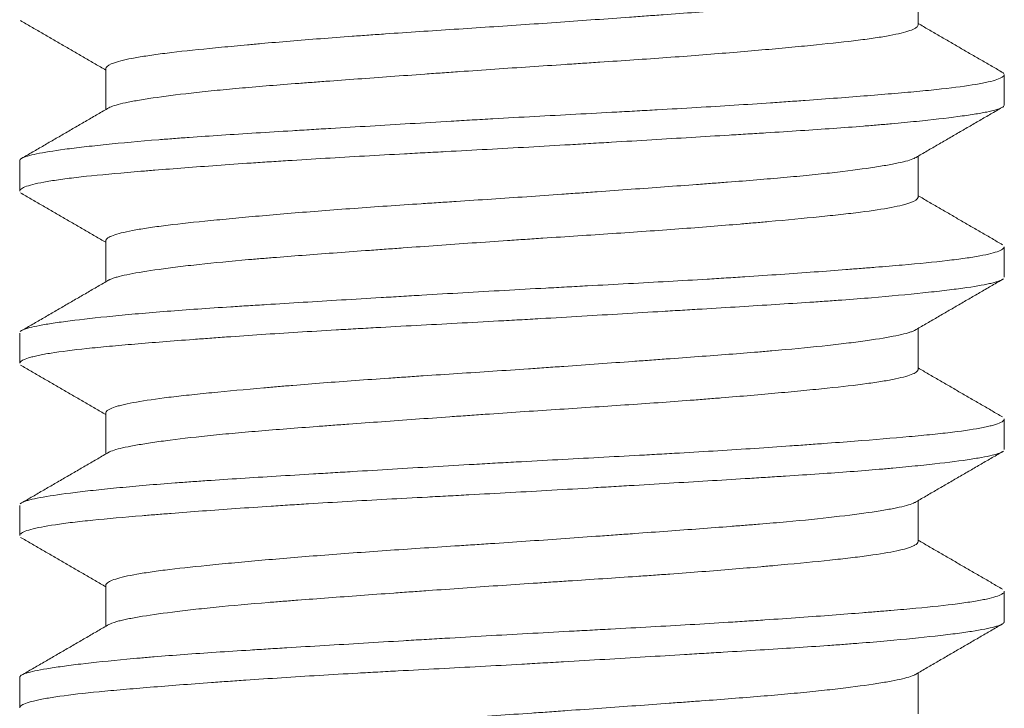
# Model space of a CAD drawing. Header units: millimetres. Extents: x 28 to 2257, y 19 to 785.
# Tile 41 of 55: x 1655.35 to 1659.35, y 364.02 to 366.82. Entities that reach past the tile are written whole.
import ezdxf

# ---------------------------------------------------------------- set-up
doc = ezdxf.new("R2010")
doc.units = ezdxf.units.MM
doc.layers.add('1', color=7, linetype='Continuous', true_color=0xffffff)

msp = doc.modelspace()

# ---------------------------------------------------------------- linework, layer by layer
at = {"layer": '1', "color": 155, "linetype": 'Continuous', "lineweight": 18}
for p, q in [((1659.0032, 366.7957), (1659.0032, 366.9626)), ((1655.7032, 366.6193), (1655.7032, 366.4523)), ((1659.3532, 366.4712), (1659.3532, 366.5939)), ((1655.3532, 366.2434), (1655.3532, 366.1211)), ((1659.0032, 366.0957), (1659.0032, 366.2626)), ((1655.7032, 365.9191), (1655.7032, 365.7523)), ((1659.3532, 365.7715), (1659.3532, 365.8935)), ((1659.0032, 365.396), (1659.0032, 365.5626)), ((1655.3532, 365.544), (1655.3532, 365.4214)), ((1655.7032, 365.2191), (1655.7032, 365.0523)), ((1659.3532, 365.0709), (1659.3532, 365.1936)), ((1655.3532, 364.8434), (1655.3532, 364.7214)), ((1659.0032, 364.6956), (1659.0032, 364.8626)), ((1655.7032, 364.5193), (1655.7032, 364.3523)), ((1659.3532, 364.3715), (1659.3532, 364.4938)), ((1659.0032, 363.996), (1659.0032, 364.1626)), ((1655.3532, 364.1437), (1655.3532, 364.0211))]:
    msp.add_line(p, q, dxfattribs=at)
for points, knots in [([(1658.9931, 366.9567), (1658.9911, 366.9555), (1658.9889, 366.9544), (1658.9795, 366.9502), (1658.9706, 366.947), (1658.9485, 366.9408), (1658.9355, 366.9376), (1658.8905, 366.9282), (1658.8529, 366.9218), (1658.7963, 366.9135), (1658.7845, 366.9119), (1658.76, 366.9085), (1658.7472, 366.9068), (1658.7075, 366.9018), (1658.6794, 366.8984), (1658.5906, 366.8884), (1658.5253, 366.8818), (1658.4359, 366.8739), (1658.4177, 366.8723), (1658.3803, 366.8691), (1658.3612, 366.8675), (1658.3033, 366.8628), (1658.2636, 366.8597), (1658.1417, 366.8503), (1658.0565, 366.844), (1657.945, 366.8359), (1657.9224, 366.8342), (1657.8768, 366.8309), (1657.8538, 366.8293), (1657.7846, 366.8243), (1657.7382, 366.8209), (1657.5979, 366.8108), (1657.503, 366.8041), (1657.3588, 366.7942), (1657.3102, 366.7909), (1657.2141, 366.7845), (1657.1664, 366.7814), (1657.0245, 366.7721), (1656.9314, 366.766), (1656.8169, 366.7581), (1656.7941, 366.7564), (1656.7488, 366.7532), (1656.7265, 366.7516), (1656.6602, 366.7468), (1656.6171, 366.7435), (1656.4908, 366.7337), (1656.4106, 366.727), (1656.3157, 366.7185), (1656.297, 366.7169), (1656.2604, 366.7135), (1656.2425, 366.7118), (1656.1899, 366.7069), (1656.1565, 366.7037), (1656.0609, 366.6942), (1656.0033, 366.6881), (1655.9395, 366.6802), (1655.9271, 366.6786), (1655.9035, 366.6754), (1655.8922, 366.6738), (1655.8597, 366.669), (1655.84, 366.6658), (1655.7866, 366.6561), (1655.7586, 366.6495), (1655.7187, 366.6359), (1655.7073, 366.6291), (1655.7035, 366.6213), (1655.7032, 366.6201), (1655.7032, 366.6188)], [0, 0, 0, 0, 0.010589, 0.010589, 0.039365, 0.039365, 0.06814, 0.06814, 0.125691, 0.125691, 0.140078, 0.140078, 0.154466, 0.154466, 0.183241, 0.183241, 0.240792, 0.240792, 0.25518, 0.25518, 0.269567, 0.269567, 0.298343, 0.298343, 0.355893, 0.355893, 0.370281, 0.370281, 0.384669, 0.384669, 0.413444, 0.413444, 0.470994, 0.470994, 0.49977, 0.49977, 0.528545, 0.528545, 0.586096, 0.586096, 0.600483, 0.600483, 0.614871, 0.614871, 0.643646, 0.643646, 0.701197, 0.701197, 0.715585, 0.715585, 0.729972, 0.729972, 0.758748, 0.758748, 0.816298, 0.816298, 0.830686, 0.830686, 0.845074, 0.845074, 0.873849, 0.873849, 0.9314, 0.9314, 0.98895, 0.98895, 1, 1, 1, 1]), ([(1655.712, 366.4574), (1655.714, 366.4587), (1655.7164, 366.46), (1655.7324, 366.4674), (1655.7537, 366.4736), (1655.7905, 366.4814), (1655.7984, 366.483), (1655.8152, 366.4862), (1655.8241, 366.4878), (1655.8521, 366.4927), (1655.8726, 366.4959), (1655.9393, 366.5057), (1655.9909, 366.5124), (1656.0643, 366.5207), (1656.0795, 366.5224), (1656.1106, 366.5258), (1656.1266, 366.5274), (1656.1754, 366.5324), (1656.2093, 366.5356), (1656.3149, 366.545), (1656.3907, 366.5512), (1656.4921, 366.559), (1656.5128, 366.5606), (1656.5546, 366.5637), (1656.5756, 366.5653), (1656.6394, 366.5701), (1656.6826, 366.5733), (1656.8146, 366.5829), (1656.9055, 366.5895), (1657.0228, 366.5979), (1657.0465, 366.5996), (1657.0938, 366.603), (1657.1175, 366.6047), (1657.1885, 366.6097), (1657.236, 366.613), (1657.3784, 366.6229), (1657.4736, 366.6291), (1657.593, 366.637), (1657.6168, 366.6385), (1657.664, 366.6416), (1657.6875, 366.6432), (1657.7574, 366.6478), (1657.8034, 366.6509), (1657.9394, 366.6603), (1658.0276, 366.6666), (1658.1987, 366.6799), (1658.2792, 366.6865), (1658.3925, 366.6965), (1658.4473, 366.7015), (1658.4993, 366.7064), (1658.5333, 366.7096), (1658.55, 366.7113), (1658.6316, 366.7193), (1658.6898, 366.7254), (1658.7669, 366.7347), (1658.8029, 366.7394), (1658.835, 366.7441), (1658.8555, 366.7473), (1658.8653, 366.749), (1658.9118, 366.7571), (1658.9409, 366.7637), (1658.9725, 366.7737), (1658.9854, 366.7787), (1658.9937, 366.7837), (1658.9982, 366.7871), (1658.9999, 366.7888), (1659.0025, 366.7924), (1659.0032, 366.7943), (1659.0032, 366.7962)], [0, 0, 0, 0, 0.011883, 0.011883, 0.069013, 0.069013, 0.083295, 0.083295, 0.097578, 0.097578, 0.126143, 0.126143, 0.183272, 0.183272, 0.197555, 0.197555, 0.211837, 0.211837, 0.240402, 0.240402, 0.297532, 0.297532, 0.311814, 0.311814, 0.326097, 0.326097, 0.354662, 0.354662, 0.411792, 0.411792, 0.426074, 0.426074, 0.440356, 0.440356, 0.468921, 0.468921, 0.526051, 0.526051, 0.540334, 0.540334, 0.554616, 0.554616, 0.583181, 0.583181, 0.640311, 0.640311, 0.697441, 0.697441, 0.726005, 0.740288, 0.740288, 0.75457, 0.75457, 0.8117, 0.8117, 0.840265, 0.854548, 0.854548, 0.86883, 0.86883, 0.92596, 0.92596, 0.954525, 0.968807, 0.968807, 0.98309, 0.98309, 1, 1, 1, 1]), ([(1659.3518, 366.5981), (1659.3518, 366.5982), (1659.3517, 366.5983), (1659.3505, 366.6), (1659.3477, 366.6024), (1659.3434, 366.6048), (1659.3416, 366.6057)], [0, 0, 0, 0, 0.043269, 0.043269, 0.644231, 1, 1, 1, 1]), ([(1655.3532, 366.2446), (1655.3535, 366.2479), (1655.3564, 366.2511), (1655.3646, 366.2558), (1655.3679, 366.2573), (1655.3756, 366.2603), (1655.3889, 366.2648), (1655.4075, 366.2693), (1655.4514, 366.2783), (1655.4896, 366.2843), (1655.5488, 366.2923), (1655.5613, 366.2939), (1655.5873, 366.2971), (1655.6278, 366.302), (1655.6726, 366.3068), (1655.768, 366.3166), (1655.8391, 366.3232), (1655.9376, 366.3311), (1655.9578, 366.3327), (1655.9992, 366.3359), (1656.0622, 366.3405), (1656.1282, 366.345), (1656.2643, 366.354), (1656.3603, 366.3599), (1656.487, 366.3677), (1656.5127, 366.3692), (1656.5647, 366.3724), (1656.6431, 366.3771), (1656.7229, 366.3819), (1656.8842, 366.3916), (1656.9941, 366.3982), (1657.1345, 366.4065), (1657.1628, 366.4081), (1657.2195, 366.4114), (1657.2478, 366.413), (1657.3325, 366.4179), (1657.3888, 366.421), (1657.5572, 366.4302), (1657.6686, 366.4361), (1657.8069, 366.4436), (1657.8345, 366.4451), (1657.8896, 366.4481), (1657.9713, 366.4527), (1658.0509, 366.4573), (1658.2071, 366.4666), (1658.3074, 366.4729), (1658.4278, 366.4811), (1658.4517, 366.4828), (1658.4988, 366.4861), (1658.5681, 366.491), (1658.6337, 366.4959), (1658.7601, 366.5056), (1658.8379, 366.5117), (1658.9268, 366.5193), (1658.9442, 366.5208), (1658.9781, 366.5239), (1659.0272, 366.5284), (1659.0714, 366.5329), (1659.1537, 366.542), (1659.2001, 366.5482), (1659.2475, 366.5562), (1659.2564, 366.5578), (1659.2731, 366.5611), (1659.2964, 366.566), (1659.3143, 366.5709), (1659.343, 366.5808), (1659.3529, 366.5874), (1659.3532, 366.594), (1659.3532, 366.5942), (1659.3532, 366.5945)], [0, 0, 0, 0, 0.028017, 0.028017, 0.041487, 0.041487, 0.054957, 0.081897, 0.081897, 0.135776, 0.135776, 0.149246, 0.149246, 0.162716, 0.189655, 0.189655, 0.243534, 0.243534, 0.257004, 0.257004, 0.270474, 0.297414, 0.297414, 0.351293, 0.351293, 0.364763, 0.364763, 0.378233, 0.405172, 0.405172, 0.459052, 0.459052, 0.472522, 0.472522, 0.485991, 0.485991, 0.512931, 0.512931, 0.56681, 0.56681, 0.58028, 0.58028, 0.59375, 0.62069, 0.62069, 0.674569, 0.674569, 0.688039, 0.688039, 0.701509, 0.728448, 0.728448, 0.782328, 0.782328, 0.795797, 0.795797, 0.809267, 0.836207, 0.836207, 0.890086, 0.890086, 0.903556, 0.903556, 0.917026, 0.943966, 0.943966, 0.997845, 0.997845, 1, 1, 1, 1]), ([(1659.3532, 366.4708), (1659.3532, 366.4703), (1659.3531, 366.4698), (1659.3526, 366.4678), (1659.3516, 366.4663), (1659.3484, 366.4632), (1659.3462, 366.4616), (1659.3323, 366.4541), (1659.3117, 366.4482), (1659.2671, 366.4392), (1659.25, 366.4362), (1659.2208, 366.4315), (1659.2104, 366.43), (1659.1886, 366.4268), (1659.1771, 366.4252), (1659.1171, 366.4173), (1659.061, 366.4108), (1658.9651, 366.401), (1658.9311, 366.3978), (1658.8772, 366.3929), (1658.8587, 366.3912), (1658.8207, 366.388), (1658.8012, 366.3864), (1658.702, 366.3784), (1658.6167, 366.3724), (1658.4802, 366.3635), (1658.4333, 366.3605), (1658.3607, 366.3559), (1658.3362, 366.3544), (1658.2863, 366.3513), (1658.261, 366.3498), (1658.1338, 366.342), (1658.0291, 366.3357), (1657.8676, 366.326), (1657.813, 366.3227), (1657.7301, 366.3178), (1657.7022, 366.3161), (1657.6461, 366.3128), (1657.6179, 366.3111), (1657.4773, 366.3029), (1657.3649, 366.2965), (1657.1967, 366.2873), (1657.1406, 366.2843), (1657.0567, 366.2798), (1657.0287, 366.2783), (1656.9727, 366.2753), (1656.9448, 366.2738), (1656.8065, 366.2663), (1656.6993, 366.2603), (1656.5434, 366.2509), (1656.4923, 366.2478), (1656.4168, 366.243), (1656.3919, 366.2414), (1656.3425, 366.2381), (1656.318, 366.2365), (1656.1978, 366.2283), (1656.1079, 366.2217), (1655.982, 366.2121), (1655.9416, 366.2089), (1655.8833, 366.2042), (1655.8642, 366.2027), (1655.8268, 366.1996), (1655.8086, 366.1981), (1655.7201, 366.1905), (1655.6577, 366.1846), (1655.5761, 366.1755), (1655.5509, 366.1724), (1655.5163, 366.1677), (1655.5053, 366.1661), (1655.4843, 366.1629), (1655.4743, 366.1613), (1655.4276, 366.1533), (1655.3997, 366.1467), (1655.3717, 366.1369), (1655.3647, 366.1336), (1655.3577, 366.1287), (1655.3559, 366.127), (1655.3539, 366.1241), (1655.3534, 366.1228), (1655.3532, 366.1215)], [0, 0, 0, 0, 0.004102, 0.004102, 0.017595, 0.017595, 0.031088, 0.031088, 0.08506, 0.08506, 0.112047, 0.112047, 0.12554, 0.12554, 0.139033, 0.139033, 0.193005, 0.193005, 0.219991, 0.219991, 0.233484, 0.233484, 0.246978, 0.246978, 0.30095, 0.30095, 0.327936, 0.327936, 0.341429, 0.341429, 0.354922, 0.354922, 0.408895, 0.408895, 0.435881, 0.435881, 0.449374, 0.449374, 0.462867, 0.462867, 0.516839, 0.516839, 0.543826, 0.543826, 0.557319, 0.557319, 0.570812, 0.570812, 0.624784, 0.624784, 0.65177, 0.65177, 0.665263, 0.665263, 0.678756, 0.678756, 0.732729, 0.732729, 0.759715, 0.759715, 0.773208, 0.773208, 0.786701, 0.786701, 0.840674, 0.840674, 0.86766, 0.86766, 0.881153, 0.881153, 0.894646, 0.894646, 0.948618, 0.948618, 0.975604, 0.975604, 0.989098, 0.989098, 1, 1, 1, 1]), ([(1658.9937, 366.2571), (1658.9918, 366.2559), (1658.9896, 366.2548), (1658.9739, 366.2474), (1658.9525, 366.2413), (1658.9155, 366.2334), (1658.9076, 366.2318), (1658.8907, 366.2286), (1658.8818, 366.227), (1658.8535, 366.2221), (1658.8329, 366.2189), (1658.7657, 366.209), (1658.7137, 366.2023), (1658.6398, 366.1939), (1658.6246, 366.1922), (1658.5932, 366.1889), (1658.5772, 366.1872), (1658.528, 366.1823), (1658.4938, 366.179), (1658.3874, 366.1695), (1658.3111, 366.1634), (1658.2091, 366.1555), (1658.1883, 366.1539), (1658.1462, 366.1508), (1658.125, 366.1492), (1658.0608, 366.1444), (1658.0172, 366.1412), (1657.8845, 366.1315), (1657.7931, 366.1248), (1657.6752, 366.1164), (1657.6514, 366.1147), (1657.6038, 366.1113), (1657.58, 366.1096), (1657.5085, 366.1045), (1657.4609, 366.1012), (1657.3177, 366.0913), (1657.2221, 366.0851), (1657.1025, 366.0772), (1657.0786, 366.0757), (1657.0311, 366.0725), (1657.0076, 366.071), (1656.9375, 366.0663), (1656.8914, 366.0632), (1656.7551, 366.0538), (1656.6668, 366.0474), (1656.5385, 366.0374), (1656.497, 366.0341), (1656.4165, 366.0274), (1656.3387, 366.0207), (1656.2476, 366.0124), (1656.1959, 366.0075), (1656.1621, 366.0042), (1656.1455, 366.0026), (1656.0644, 365.9946), (1656.0067, 365.9884), (1655.9305, 365.9791), (1655.895, 365.9744), (1655.8635, 365.9696), (1655.8434, 365.9663), (1655.8338, 365.9647), (1655.7883, 365.9565), (1655.7602, 365.9499), (1655.7301, 365.9398), (1655.718, 365.9348), (1655.7106, 365.9297), (1655.7067, 365.9264), (1655.7052, 365.9247), (1655.7036, 365.9217), (1655.7033, 365.9205), (1655.7032, 365.9192)], [0, 0, 0, 0, 0.010589, 0.010589, 0.06814, 0.06814, 0.082528, 0.082528, 0.096915, 0.096915, 0.125691, 0.125691, 0.183241, 0.183241, 0.197629, 0.197629, 0.212017, 0.212017, 0.240792, 0.240792, 0.298343, 0.298343, 0.31273, 0.31273, 0.327118, 0.327118, 0.355893, 0.355893, 0.413444, 0.413444, 0.427831, 0.427831, 0.442219, 0.442219, 0.470994, 0.470994, 0.528545, 0.528545, 0.542933, 0.542933, 0.55732, 0.55732, 0.586096, 0.586096, 0.643646, 0.643646, 0.672422, 0.672422, 0.701197, 0.729972, 0.74436, 0.74436, 0.758748, 0.758748, 0.816298, 0.816298, 0.845074, 0.859461, 0.859461, 0.873849, 0.873849, 0.9314, 0.9314, 0.960175, 0.974563, 0.974563, 0.98895, 0.98895, 1, 1, 1, 1]), ([(1655.7125, 365.7577), (1655.7163, 365.76), (1655.7211, 365.7623), (1655.7311, 365.7661), (1655.7357, 365.7677), (1655.746, 365.7708), (1655.7516, 365.7724), (1655.7699, 365.7771), (1655.7841, 365.7802), (1655.8323, 365.7896), (1655.872, 365.7961), (1655.9313, 365.8044), (1655.9437, 365.806), (1655.9693, 365.8094), (1655.9825, 365.8111), (1656.0234, 365.8161), (1656.0522, 365.8194), (1656.1432, 365.8294), (1656.21, 365.8358), (1656.3013, 365.8437), (1656.32, 365.8453), (1656.358, 365.8484), (1656.3772, 365.85), (1656.4357, 365.8546), (1656.4756, 365.8577), (1656.5986, 365.8671), (1656.6845, 365.8734), (1656.797, 365.8816), (1656.8198, 365.8833), (1656.8655, 365.8866), (1656.8884, 365.8882), (1656.9575, 365.8932), (1657.0039, 365.8966), (1657.144, 365.9066), (1657.2388, 365.9133), (1657.3591, 365.9215), (1657.3833, 365.9231), (1657.4312, 365.9263), (1657.4551, 365.9279), (1657.5265, 365.9326), (1657.5738, 365.9357), (1657.7145, 365.9449), (1657.8069, 365.9511), (1657.9434, 365.9606), (1657.988, 365.9638), (1658.0749, 365.9703), (1658.1599, 365.9768), (1658.2611, 365.9851), (1658.3195, 365.9901), (1658.3579, 365.9935), (1658.377, 365.9951), (1658.4703, 366.0035), (1658.5386, 366.01), (1658.6319, 366.0194), (1658.6763, 366.0241), (1658.7171, 366.0287), (1658.7436, 366.0319), (1658.7564, 366.0334), (1658.8182, 366.0413), (1658.8598, 366.0476), (1658.9108, 366.0573), (1658.9335, 366.0622), (1658.9519, 366.0673), (1658.9631, 366.0706), (1658.9682, 366.0723), (1658.9911, 366.0808), (1659.0011, 366.0875), (1659.0031, 366.0949), (1659.0032, 366.0957), (1659.0032, 366.0966)], [0, 0, 0, 0, 0.021024, 0.021024, 0.035306, 0.035306, 0.049589, 0.049589, 0.078154, 0.078154, 0.135283, 0.135283, 0.149566, 0.149566, 0.163848, 0.163848, 0.192413, 0.192413, 0.249543, 0.249543, 0.263825, 0.263825, 0.278108, 0.278108, 0.306673, 0.306673, 0.363803, 0.363803, 0.378085, 0.378085, 0.392367, 0.392367, 0.420932, 0.420932, 0.478062, 0.478062, 0.492345, 0.492345, 0.506627, 0.506627, 0.535192, 0.535192, 0.592322, 0.592322, 0.620887, 0.620887, 0.649452, 0.678016, 0.692299, 0.692299, 0.706581, 0.706581, 0.763711, 0.763711, 0.792276, 0.806559, 0.806559, 0.820841, 0.820841, 0.877971, 0.877971, 0.906536, 0.920818, 0.920818, 0.935101, 0.935101, 0.99223, 0.99223, 1, 1, 1, 1]), ([(1655.3614, 365.5539), (1655.3631, 365.5549), (1655.3649, 365.5559), (1655.3802, 365.5628), (1655.4027, 365.5687), (1655.4427, 365.5763), (1655.4513, 365.5778), (1655.4696, 365.5809), (1655.4794, 365.5824), (1655.5102, 365.5871), (1655.5329, 365.5902), (1655.6072, 365.5997), (1655.6649, 365.6062), (1655.7476, 365.6144), (1655.7646, 365.6161), (1655.7998, 365.6194), (1655.8179, 365.621), (1655.8733, 365.6259), (1655.9118, 365.6291), (1656.0321, 365.6385), (1656.1185, 365.6444), (1656.2346, 365.652), (1656.2582, 365.6535), (1656.3062, 365.6565), (1656.3306, 365.658), (1656.4042, 365.6626), (1656.4542, 365.6657), (1656.6068, 365.675), (1656.7122, 365.6813), (1656.8484, 365.6895), (1656.8759, 365.6911), (1656.9313, 365.6944), (1656.9591, 365.6961), (1657.0426, 365.7011), (1657.0984, 365.7044), (1657.2661, 365.7142), (1657.3784, 365.7205), (1657.5194, 365.7281), (1657.5477, 365.7296), (1657.6042, 365.7327), (1657.6324, 365.7342), (1657.7163, 365.7387), (1657.7716, 365.7417), (1657.9354, 365.7506), (1658.0419, 365.7567), (1658.1717, 365.7645), (1658.1975, 365.7661), (1658.2487, 365.7693), (1658.274, 365.7709), (1658.3489, 365.7758), (1658.3973, 365.779), (1658.5386, 365.7888), (1658.6272, 365.7953), (1658.7311, 365.8034), (1658.7515, 365.805), (1658.7916, 365.8081), (1658.8112, 365.8097), (1658.8684, 365.8143), (1658.9046, 365.8174), (1659.0073, 365.8264), (1659.0681, 365.8323), (1659.1342, 365.84), (1659.147, 365.8415), (1659.1714, 365.8447), (1659.1831, 365.8462), (1659.2163, 365.851), (1659.236, 365.8541), (1659.2886, 365.8638), (1659.3145, 365.8703), (1659.3354, 365.8786), (1659.339, 365.8803), (1659.345, 365.8836), (1659.3474, 365.8852), (1659.3522, 365.8896), (1659.3535, 365.8923), (1659.3531, 365.8949)], [0, 0, 0, 0, 0.00885, 0.00885, 0.064159, 0.064159, 0.077987, 0.077987, 0.091814, 0.091814, 0.119469, 0.119469, 0.174779, 0.174779, 0.188606, 0.188606, 0.202434, 0.202434, 0.230088, 0.230088, 0.285398, 0.285398, 0.299226, 0.299226, 0.313053, 0.313053, 0.340708, 0.340708, 0.396018, 0.396018, 0.409845, 0.409845, 0.423673, 0.423673, 0.451327, 0.451327, 0.506637, 0.506637, 0.520465, 0.520465, 0.534292, 0.534292, 0.561947, 0.561947, 0.617257, 0.617257, 0.631084, 0.631084, 0.644912, 0.644912, 0.672566, 0.672566, 0.727876, 0.727876, 0.741704, 0.741704, 0.755531, 0.755531, 0.783186, 0.783186, 0.838496, 0.838496, 0.852323, 0.852323, 0.86615, 0.86615, 0.893805, 0.893805, 0.949115, 0.949115, 0.962942, 0.962942, 0.97677, 0.97677, 1, 1, 1, 1]), ([(1659.3452, 365.7611), (1659.341, 365.7586), (1659.3353, 365.7562), (1659.3234, 365.7522), (1659.3183, 365.7507), (1659.3069, 365.7477), (1659.3006, 365.7462), (1659.2663, 365.7386), (1659.23, 365.7326), (1659.1623, 365.7232), (1659.1376, 365.72), (1659.0971, 365.7152), (1659.083, 365.7136), (1659.0538, 365.7103), (1659.0386, 365.7086), (1658.9608, 365.7004), (1658.8912, 365.6939), (1658.7761, 365.6843), (1658.736, 365.6812), (1658.6731, 365.6766), (1658.6517, 365.675), (1658.6079, 365.672), (1658.5856, 365.6704), (1658.4729, 365.6629), (1658.3779, 365.657), (1658.2285, 365.6478), (1658.1776, 365.6447), (1658.0993, 365.64), (1658.0729, 365.6384), (1658.0196, 365.6351), (1657.9927, 365.6335), (1657.858, 365.6254), (1657.7485, 365.6189), (1657.5818, 365.609), (1657.5257, 365.6057), (1657.4411, 365.6009), (1657.4127, 365.5992), (1657.3559, 365.596), (1657.3274, 365.5944), (1657.186, 365.5867), (1657.0743, 365.5808), (1656.909, 365.5718), (1656.8543, 365.5689), (1656.7727, 365.5643), (1656.7456, 365.5628), (1656.6917, 365.5597), (1656.6649, 365.5582), (1656.5328, 365.5504), (1656.4316, 365.5441), (1656.2866, 365.5344), (1656.2394, 365.5311), (1656.1703, 365.5262), (1656.1475, 365.5245), (1656.1026, 365.5212), (1656.0806, 365.5196), (1655.9727, 365.5114), (1655.8935, 365.5052), (1655.7852, 365.4961), (1655.7508, 365.4931), (1655.702, 365.4886), (1655.6861, 365.4871), (1655.6553, 365.484), (1655.6405, 365.4825), (1655.5691, 365.4749), (1655.5209, 365.4688), (1655.4616, 365.4593), (1655.4439, 365.4561), (1655.4209, 365.4511), (1655.4137, 365.4495), (1655.4006, 365.4462), (1655.3947, 365.4445), (1655.3679, 365.4363), (1655.3561, 365.4297), (1655.3534, 365.4227), (1655.3532, 365.422), (1655.3532, 365.4213)], [0, 0, 0, 0, 0.022869, 0.022869, 0.036745, 0.036745, 0.050622, 0.050622, 0.106128, 0.106128, 0.133881, 0.133881, 0.147758, 0.147758, 0.161634, 0.161634, 0.21714, 0.21714, 0.244893, 0.244893, 0.25877, 0.25877, 0.272647, 0.272647, 0.328153, 0.328153, 0.355906, 0.355906, 0.369782, 0.369782, 0.383659, 0.383659, 0.439165, 0.439165, 0.466918, 0.466918, 0.480795, 0.480795, 0.494671, 0.494671, 0.550178, 0.550178, 0.577931, 0.577931, 0.591807, 0.591807, 0.605684, 0.605684, 0.66119, 0.66119, 0.688943, 0.688943, 0.70282, 0.70282, 0.716696, 0.716696, 0.772202, 0.772202, 0.799956, 0.799956, 0.813832, 0.813832, 0.827709, 0.827709, 0.883215, 0.883215, 0.910968, 0.910968, 0.924845, 0.924845, 0.938721, 0.938721, 0.994227, 0.994227, 1, 1, 1, 1]), ([(1658.9936, 365.557), (1658.992, 365.5561), (1658.9902, 365.5551), (1658.985, 365.5526), (1658.9813, 365.551), (1658.9727, 365.5479), (1658.9679, 365.5463), (1658.952, 365.5416), (1658.9394, 365.5385), (1658.8957, 365.5291), (1658.8589, 365.5227), (1658.8028, 365.5144), (1658.7911, 365.5128), (1658.7668, 365.5094), (1658.7542, 365.5077), (1658.7153, 365.5027), (1658.6877, 365.4994), (1658.6001, 365.4894), (1658.5352, 365.4828), (1658.446, 365.4748), (1658.4277, 365.4732), (1658.3906, 365.47), (1658.3718, 365.4684), (1658.3145, 365.4637), (1658.2753, 365.4606), (1658.1542, 365.4513), (1658.0692, 365.445), (1657.9573, 365.4368), (1657.9347, 365.4351), (1657.8894, 365.4318), (1657.8666, 365.4302), (1657.798, 365.4252), (1657.7056, 365.4185), (1657.588, 365.4101), (1657.5164, 365.4051), (1657.4684, 365.4017), (1657.4443, 365.4001), (1657.3234, 365.3917), (1657.2277, 365.3854), (1657.0858, 365.3761), (1657.0152, 365.3715), (1656.9452, 365.3668), (1656.8986, 365.3637), (1656.8754, 365.3621), (1656.7603, 365.3542), (1656.672, 365.3478), (1656.5452, 365.3379), (1656.4831, 365.333), (1656.4232, 365.3279), (1656.3837, 365.3245), (1656.3642, 365.3228), (1656.2687, 365.3144), (1656.1985, 365.3078), (1656.1019, 365.2983), (1656.0559, 365.2936), (1656.0132, 365.2889), (1655.9856, 365.2857), (1655.9722, 365.2842), (1655.9077, 365.2763), (1655.8639, 365.27), (1655.8093, 365.2603), (1655.793, 365.257), (1655.7714, 365.2521), (1655.7647, 365.2504), (1655.7523, 365.247), (1655.7466, 365.2453), (1655.7209, 365.2369), (1655.7086, 365.2301), (1655.7037, 365.2221), (1655.7033, 365.2206), (1655.7032, 365.2191)], [0, 0, 0, 0, 0.008748, 0.008748, 0.023135, 0.023135, 0.037523, 0.037523, 0.066298, 0.066298, 0.123849, 0.123849, 0.138237, 0.138237, 0.152624, 0.152624, 0.1814, 0.1814, 0.23895, 0.23895, 0.253338, 0.253338, 0.267726, 0.267726, 0.296501, 0.296501, 0.354052, 0.354052, 0.368439, 0.368439, 0.382827, 0.382827, 0.411602, 0.440378, 0.454765, 0.454765, 0.469153, 0.469153, 0.526703, 0.526703, 0.555479, 0.569866, 0.569866, 0.584254, 0.584254, 0.641805, 0.641805, 0.67058, 0.684968, 0.684968, 0.699355, 0.699355, 0.756906, 0.756906, 0.785681, 0.800069, 0.800069, 0.814457, 0.814457, 0.872007, 0.872007, 0.900783, 0.900783, 0.91517, 0.91517, 0.929558, 0.929558, 0.987109, 0.987109, 1, 1, 1, 1]), ([(1655.7123, 365.0576), (1655.7129, 365.058), (1655.7135, 365.0583), (1655.7197, 365.0618), (1655.7273, 365.0649), (1655.756, 365.0742), (1655.783, 365.0803), (1655.827, 365.0883), (1655.8363, 365.09), (1655.8559, 365.0932), (1655.8662, 365.0948), (1655.8982, 365.0998), (1655.9214, 365.103), (1655.9959, 365.113), (1656.0524, 365.1197), (1656.1317, 365.128), (1656.1481, 365.1296), (1656.1815, 365.1329), (1656.1985, 365.1345), (1656.2504, 365.1393), (1656.2864, 365.1424), (1656.3978, 365.1518), (1656.4771, 365.1579), (1656.5825, 365.1658), (1656.6039, 365.1674), (1656.647, 365.1706), (1656.6688, 365.1722), (1656.7344, 365.177), (1656.7788, 365.1803), (1656.9139, 365.1901), (1657.0064, 365.1968), (1657.1252, 365.2052), (1657.1492, 365.2069), (1657.1968, 365.2103), (1657.2207, 365.212), (1657.2921, 365.2169), (1657.3397, 365.2202), (1657.4823, 365.2298), (1657.5771, 365.2359), (1657.719, 365.2453), (1657.7656, 365.2484), (1657.8573, 365.2546), (1657.9474, 365.2609), (1658.0565, 365.2689), (1658.1202, 365.2738), (1658.1623, 365.2771), (1658.1832, 365.2788), (1658.2864, 365.2871), (1658.3634, 365.2938), (1658.4711, 365.3037), (1658.5056, 365.307), (1658.5554, 365.3118), (1658.5717, 365.3134), (1658.6036, 365.3165), (1658.6192, 365.3181), (1658.695, 365.326), (1658.7483, 365.3321), (1658.8177, 365.3415), (1658.8498, 365.3463), (1658.8778, 365.3511), (1658.8955, 365.3544), (1658.9039, 365.356), (1658.9433, 365.3643), (1658.9666, 365.3709), (1658.9895, 365.381), (1658.9979, 365.386), (1659.0017, 365.391), (1659.003, 365.3939), (1659.0032, 365.3952), (1659.0032, 365.3964)], [0, 0, 0, 0, 0.003428, 0.003428, 0.031993, 0.031993, 0.089122, 0.089122, 0.103405, 0.103405, 0.117687, 0.117687, 0.146252, 0.146252, 0.203382, 0.203382, 0.217665, 0.217665, 0.231947, 0.231947, 0.260512, 0.260512, 0.317642, 0.317642, 0.331924, 0.331924, 0.346207, 0.346207, 0.374771, 0.374771, 0.431901, 0.431901, 0.446184, 0.446184, 0.460466, 0.460466, 0.489031, 0.489031, 0.546161, 0.546161, 0.574726, 0.574726, 0.603291, 0.631856, 0.646138, 0.646138, 0.66042, 0.66042, 0.71755, 0.71755, 0.746115, 0.746115, 0.760398, 0.760398, 0.77468, 0.77468, 0.83181, 0.83181, 0.860375, 0.874657, 0.874657, 0.88894, 0.88894, 0.946069, 0.946069, 0.974634, 0.988917, 0.988917, 1, 1, 1, 1]), ([(1655.3609, 364.8536), (1655.364, 364.8555), (1655.3681, 364.8574), (1655.377, 364.8608), (1655.3815, 364.8623), (1655.3919, 364.8653), (1655.3977, 364.8668), (1655.4167, 364.8713), (1655.4317, 364.8743), (1655.4833, 364.8834), (1655.5264, 364.8896), (1655.5915, 364.8976), (1655.6051, 364.8992), (1655.6334, 364.9025), (1655.6482, 364.9041), (1655.6936, 364.9091), (1655.7258, 364.9123), (1655.8277, 364.9221), (1655.9028, 364.9286), (1656.0058, 364.9363), (1656.0269, 364.9379), (1656.0699, 364.941), (1656.0919, 364.9425), (1656.1587, 364.947), (1656.2044, 364.95), (1656.3452, 364.959), (1656.4438, 364.9651), (1656.573, 364.9729), (1656.5991, 364.9745), (1656.6521, 364.9777), (1656.6788, 364.9793), (1656.7593, 364.9841), (1656.8133, 364.9874), (1656.9769, 364.9972), (1657.0877, 365.0038), (1657.2285, 365.0119), (1657.2568, 365.0136), (1657.3136, 365.0168), (1657.342, 365.0184), (1657.4271, 365.0231), (1657.4834, 365.0262), (1657.6513, 365.0352), (1657.7619, 365.0411), (1657.8983, 365.0486), (1657.9255, 365.0501), (1657.9797, 365.0532), (1658.0067, 365.0547), (1658.0866, 365.0594), (1658.1388, 365.0625), (1658.292, 365.0719), (1658.3897, 365.0784), (1658.5062, 365.0866), (1658.5292, 365.0882), (1658.5747, 365.0915), (1658.5971, 365.0932), (1658.6629, 365.0981), (1658.705, 365.1013), (1658.8261, 365.1108), (1658.8999, 365.1168), (1658.9833, 365.1243), (1658.9996, 365.1258), (1659.0312, 365.1289), (1659.0465, 365.1304), (1659.0907, 365.135), (1659.118, 365.138), (1659.1932, 365.1472), (1659.2347, 365.1535), (1659.2756, 365.1616), (1659.2833, 365.1633), (1659.2974, 365.1666), (1659.3039, 365.1682), (1659.3215, 365.1732), (1659.3308, 365.1765), (1659.3485, 365.1848), (1659.3536, 365.1898), (1659.3532, 365.1946)], [0, 0, 0, 0, 0.017257, 0.017257, 0.031084, 0.031084, 0.044912, 0.044912, 0.072566, 0.072566, 0.127876, 0.127876, 0.141704, 0.141704, 0.155531, 0.155531, 0.183186, 0.183186, 0.238496, 0.238496, 0.252323, 0.252323, 0.26615, 0.26615, 0.293805, 0.293805, 0.349115, 0.349115, 0.362942, 0.362942, 0.37677, 0.37677, 0.404425, 0.404425, 0.459735, 0.459735, 0.473562, 0.473562, 0.487389, 0.487389, 0.515044, 0.515044, 0.570354, 0.570354, 0.584181, 0.584181, 0.598009, 0.598009, 0.625664, 0.625664, 0.680973, 0.680973, 0.694801, 0.694801, 0.708628, 0.708628, 0.736283, 0.736283, 0.791593, 0.791593, 0.80542, 0.80542, 0.819248, 0.819248, 0.846903, 0.846903, 0.902212, 0.902212, 0.91604, 0.91604, 0.929867, 0.929867, 0.957522, 0.957522, 1, 1, 1, 1]), ([(1659.3447, 365.0608), (1659.3368, 365.0562), (1659.3235, 365.0517), (1659.2925, 365.0442), (1659.2779, 365.0412), (1659.2524, 365.0367), (1659.2433, 365.0351), (1659.224, 365.032), (1659.2137, 365.0305), (1659.16, 365.0226), (1659.1086, 365.0163), (1659.0193, 365.0065), (1658.9874, 365.0033), (1658.9365, 364.9983), (1658.919, 364.9967), (1658.8829, 364.9934), (1658.8645, 364.9917), (1658.7704, 364.9837), (1658.6888, 364.9775), (1658.5571, 364.9685), (1658.5116, 364.9655), (1658.441, 364.961), (1658.417, 364.9595), (1658.3684, 364.9564), (1658.3439, 364.9549), (1658.2201, 364.9472), (1658.1175, 364.941), (1657.9583, 364.9315), (1657.9044, 364.9282), (1657.8222, 364.9233), (1657.7945, 364.9216), (1657.7388, 364.9183), (1657.711, 364.9167), (1657.5716, 364.9084), (1657.4596, 364.9018), (1657.2911, 364.8924), (1657.2348, 364.8894), (1657.1502, 364.8848), (1657.1219, 364.8833), (1657.0655, 364.8803), (1657.0375, 364.8788), (1656.8982, 364.8713), (1656.7896, 364.8654), (1656.6307, 364.8562), (1656.5784, 364.8531), (1656.5011, 364.8483), (1656.4755, 364.8467), (1656.4247, 364.8435), (1656.3997, 364.8419), (1656.2764, 364.8338), (1656.1835, 364.8272), (1656.0524, 364.8175), (1656.0101, 364.8142), (1655.9488, 364.8094), (1655.9287, 364.8079), (1655.8893, 364.8047), (1655.8701, 364.8032), (1655.7768, 364.7955), (1655.71, 364.7896), (1655.6215, 364.7806), (1655.5939, 364.7775), (1655.5556, 364.7729), (1655.5433, 364.7713), (1655.5198, 364.7682), (1655.5087, 364.7666), (1655.4559, 364.7587), (1655.4229, 364.7522), (1655.387, 364.7424), (1655.3773, 364.7391), (1655.3664, 364.7341), (1655.3633, 364.7325), (1655.3583, 364.7292), (1655.3564, 364.7276), (1655.3539, 364.7243), (1655.3532, 364.7227), (1655.3532, 364.7211)], [0, 0, 0, 0, 0.042185, 0.042185, 0.069938, 0.069938, 0.083814, 0.083814, 0.097691, 0.097691, 0.153197, 0.153197, 0.18095, 0.18095, 0.194827, 0.194827, 0.208703, 0.208703, 0.26421, 0.26421, 0.291963, 0.291963, 0.305839, 0.305839, 0.319716, 0.319716, 0.375222, 0.375222, 0.402975, 0.402975, 0.416852, 0.416852, 0.430728, 0.430728, 0.486234, 0.486234, 0.513988, 0.513988, 0.527864, 0.527864, 0.541741, 0.541741, 0.597247, 0.597247, 0.625, 0.625, 0.638877, 0.638877, 0.652753, 0.652753, 0.708259, 0.708259, 0.736012, 0.736012, 0.749889, 0.749889, 0.763766, 0.763766, 0.819272, 0.819272, 0.847025, 0.847025, 0.860901, 0.860901, 0.874778, 0.874778, 0.930284, 0.930284, 0.958037, 0.958037, 0.971914, 0.971914, 0.98579, 0.98579, 1, 1, 1, 1]), ([(1658.9932, 364.8568), (1658.992, 364.8561), (1658.9906, 364.8553), (1658.9766, 364.8484), (1658.956, 364.8422), (1658.9197, 364.8343), (1658.912, 364.8327), (1658.8955, 364.8295), (1658.8868, 364.8279), (1658.8593, 364.8231), (1658.8391, 364.8198), (1658.773, 364.81), (1658.7216, 364.8033), (1658.6039, 364.7898), (1658.5391, 364.7831), (1658.4336, 364.7736), (1658.3787, 364.7689), (1658.3206, 364.7642), (1658.2812, 364.7611), (1658.261, 364.7595), (1658.1591, 364.7516), (1658.0742, 364.7454), (1657.942, 364.7357), (1657.8746, 364.7308), (1657.8053, 364.7257), (1657.7587, 364.7224), (1657.7352, 364.7207), (1657.6175, 364.7122), (1657.5227, 364.7055), (1657.3795, 364.6956), (1657.3317, 364.6923), (1657.2597, 364.6876), (1657.2356, 364.686), (1657.1875, 364.6828), (1657.1634, 364.6812), (1657.0439, 364.6734), (1656.9506, 364.6673), (1656.8138, 364.6579), (1656.7688, 364.6547), (1656.6798, 364.6482), (1656.6357, 364.6449), (1656.5076, 364.635), (1656.427, 364.6284), (1656.3131, 364.6183), (1656.2763, 364.615), (1656.223, 364.61), (1656.2054, 364.6084), (1656.1712, 364.6051), (1656.1545, 364.6035), (1656.0732, 364.5955), (1656.015, 364.5893), (1655.9376, 364.58), (1655.9135, 364.5768), (1655.88, 364.572), (1655.8692, 364.5704), (1655.8487, 364.5672), (1655.839, 364.5656), (1655.7929, 364.5575), (1655.7641, 364.5509), (1655.7327, 364.5408), (1655.7242, 364.5374), (1655.7146, 364.5323), (1655.7119, 364.5306), (1655.7076, 364.5273), (1655.706, 364.5256), (1655.7038, 364.5223), (1655.7032, 364.5206), (1655.7032, 364.5189)], [0, 0, 0, 0, 0.006906, 0.006906, 0.064457, 0.064457, 0.078844, 0.078844, 0.093232, 0.093232, 0.122007, 0.122007, 0.179558, 0.179558, 0.237109, 0.237109, 0.265884, 0.280272, 0.280272, 0.294659, 0.294659, 0.35221, 0.35221, 0.380985, 0.395373, 0.395373, 0.409761, 0.409761, 0.467311, 0.467311, 0.496087, 0.496087, 0.510474, 0.510474, 0.524862, 0.524862, 0.582413, 0.582413, 0.611188, 0.611188, 0.639963, 0.639963, 0.697514, 0.697514, 0.726289, 0.726289, 0.740677, 0.740677, 0.755064, 0.755064, 0.812615, 0.812615, 0.84139, 0.84139, 0.855778, 0.855778, 0.870166, 0.870166, 0.927716, 0.927716, 0.956492, 0.956492, 0.970879, 0.970879, 0.985267, 0.985267, 1, 1, 1, 1]), ([(1655.7129, 364.358), (1655.7203, 364.3624), (1655.7319, 364.3668), (1655.7534, 364.3729), (1655.7595, 364.3744), (1655.7727, 364.3776), (1655.7798, 364.3792), (1655.8024, 364.3839), (1655.8194, 364.3871), (1655.876, 364.3967), (1655.921, 364.4032), (1655.9868, 364.4116), (1656.0005, 364.4133), (1656.0286, 364.4167), (1656.0431, 364.4183), (1656.0875, 364.4233), (1656.1186, 364.4266), (1656.2163, 364.4364), (1656.2873, 364.4426), (1656.3834, 364.4505), (1656.4031, 364.452), (1656.4428, 364.4552), (1656.4629, 364.4567), (1656.5238, 364.4614), (1656.5653, 364.4645), (1656.6925, 364.474), (1656.7809, 364.4805), (1656.896, 364.4888), (1656.9192, 364.4905), (1656.9657, 364.4938), (1656.989, 364.4955), (1657.059, 364.5005), (1657.106, 364.5039), (1657.2475, 364.5139), (1657.3427, 364.5205), (1657.463, 364.5284), (1657.4871, 364.53), (1657.5348, 364.5331), (1657.5585, 364.5347), (1657.6294, 364.5393), (1657.723, 364.5455), (1657.8377, 364.5532), (1657.9054, 364.558), (1657.9503, 364.5612), (1657.9727, 364.5628), (1658.0837, 364.5709), (1658.1679, 364.5774), (1658.2877, 364.5874), (1658.346, 364.5924), (1658.4017, 364.5974), (1658.4383, 364.6007), (1658.4564, 364.6024), (1658.5446, 364.6106), (1658.6086, 364.6169), (1658.695, 364.6262), (1658.7358, 364.6308), (1658.7729, 364.6355), (1658.7968, 364.6387), (1658.8083, 364.6403), (1658.8634, 364.6482), (1658.8995, 364.6546), (1658.9421, 364.6645), (1658.9605, 364.6695), (1658.9744, 364.6746), (1658.9827, 364.6779), (1658.9863, 364.6796), (1658.9987, 364.6864), (1659.0033, 364.6914), (1659.0032, 364.6962)], [0, 0, 0, 0, 0.041209, 0.041209, 0.055517, 0.055517, 0.069826, 0.069826, 0.098443, 0.098443, 0.155678, 0.155678, 0.169986, 0.169986, 0.184295, 0.184295, 0.212912, 0.212912, 0.270147, 0.270147, 0.284455, 0.284455, 0.298764, 0.298764, 0.327381, 0.327381, 0.384615, 0.384615, 0.398924, 0.398924, 0.413233, 0.413233, 0.44185, 0.44185, 0.499084, 0.499084, 0.513393, 0.513393, 0.527701, 0.527701, 0.556319, 0.584936, 0.599245, 0.599245, 0.613553, 0.613553, 0.670788, 0.670788, 0.699405, 0.713713, 0.713713, 0.728022, 0.728022, 0.785256, 0.785256, 0.813874, 0.828182, 0.828182, 0.842491, 0.842491, 0.899725, 0.899725, 0.928342, 0.942651, 0.942651, 0.95696, 0.95696, 1, 1, 1, 1]), ([(1655.3532, 364.1446), (1655.3533, 364.1458), (1655.3538, 364.147), (1655.3557, 364.1497), (1655.3574, 364.1513), (1655.3642, 364.1559), (1655.3711, 364.1589), (1655.3989, 364.1678), (1655.4266, 364.1737), (1655.4728, 364.1814), (1655.4826, 364.1829), (1655.5034, 364.186), (1655.5145, 364.1876), (1655.5491, 364.1924), (1655.5742, 364.1956), (1655.6556, 364.2052), (1655.7178, 364.2117), (1655.8057, 364.2199), (1655.8237, 364.2216), (1655.8609, 364.2248), (1655.88, 364.2264), (1655.9385, 364.2313), (1655.979, 364.2344), (1656.1048, 364.2436), (1656.1946, 364.2495), (1656.3141, 364.257), (1656.3383, 364.2585), (1656.3876, 364.2616), (1656.4127, 364.2631), (1656.4884, 364.2678), (1656.5397, 364.2709), (1656.6957, 364.2803), (1656.8027, 364.2867), (1656.9403, 364.295), (1656.968, 364.2966), (1657.0238, 364.2999), (1657.052, 364.3016), (1657.1363, 364.3066), (1657.1925, 364.3099), (1657.3609, 364.3195), (1657.4732, 364.3256), (1657.6133, 364.3332), (1657.6413, 364.3347), (1657.6973, 364.3377), (1657.7254, 364.3392), (1657.8088, 364.3437), (1657.8636, 364.3467), (1658.0255, 364.3557), (1658.1302, 364.3619), (1658.2569, 364.3698), (1658.282, 364.3714), (1658.3319, 364.3747), (1658.3567, 364.3763), (1658.4297, 364.3812), (1658.4768, 364.3845), (1658.6137, 364.3943), (1658.6989, 364.4008), (1658.7979, 364.4087), (1658.8174, 364.4102), (1658.8554, 364.4133), (1658.8741, 364.4148), (1658.9285, 364.4194), (1658.9626, 364.4224), (1659.059, 364.4314), (1659.1152, 364.4374), (1659.1752, 364.4452), (1659.1867, 364.4467), (1659.2086, 364.4499), (1659.2191, 364.4515), (1659.2486, 364.4563), (1659.2659, 364.4595), (1659.3109, 364.4693), (1659.3316, 364.4759), (1659.3458, 364.4841), (1659.3481, 364.4857), (1659.3514, 364.489), (1659.3525, 364.4906), (1659.3531, 364.493), (1659.3532, 364.4937), (1659.3532, 364.4944)], [0, 0, 0, 0, 0.010453, 0.010453, 0.023922, 0.023922, 0.050862, 0.050862, 0.104741, 0.104741, 0.118211, 0.118211, 0.131681, 0.131681, 0.158621, 0.158621, 0.2125, 0.2125, 0.22597, 0.22597, 0.23944, 0.23944, 0.266379, 0.266379, 0.320259, 0.320259, 0.333728, 0.333728, 0.347198, 0.347198, 0.374138, 0.374138, 0.428017, 0.428017, 0.441487, 0.441487, 0.454957, 0.454957, 0.481897, 0.481897, 0.535776, 0.535776, 0.549246, 0.549246, 0.562716, 0.562716, 0.589655, 0.589655, 0.643534, 0.643534, 0.657004, 0.657004, 0.670474, 0.670474, 0.697414, 0.697414, 0.751293, 0.751293, 0.764763, 0.764763, 0.778233, 0.778233, 0.805172, 0.805172, 0.859052, 0.859052, 0.872522, 0.872522, 0.885991, 0.885991, 0.912931, 0.912931, 0.96681, 0.96681, 0.98028, 0.98028, 0.99375, 0.99375, 1, 1, 1, 1]), ([(1659.3532, 364.3713), (1659.3532, 364.3701), (1659.353, 364.369), (1659.3509, 364.3647), (1659.347, 364.3617), (1659.3374, 364.3572), (1659.3337, 364.3557), (1659.3249, 364.3527), (1659.3199, 364.3512), (1659.2923, 364.3437), (1659.261, 364.3377), (1659.2007, 364.3285), (1659.1783, 364.3253), (1659.1413, 364.3205), (1659.1283, 364.3189), (1659.1014, 364.3157), (1659.0875, 364.3141), (1659.0154, 364.3059), (1658.9502, 364.2994), (1658.841, 364.2897), (1658.8027, 364.2864), (1658.7424, 364.2817), (1658.7217, 364.2801), (1658.6798, 364.277), (1658.6584, 364.2755), (1658.5501, 364.2679), (1658.4582, 364.262), (1658.3125, 364.2529), (1658.2627, 364.2499), (1658.1859, 364.2452), (1658.1599, 364.2436), (1658.1076, 364.2405), (1658.0813, 364.2389), (1657.949, 364.2309), (1657.8409, 364.2244), (1657.6754, 364.2145), (1657.6196, 364.2112), (1657.535, 364.2063), (1657.5066, 364.2046), (1657.45, 364.2014), (1657.4217, 364.1997), (1657.2805, 364.1918), (1657.1684, 364.1858), (1657.0016, 364.1768), (1656.9462, 364.1739), (1656.8635, 364.1693), (1656.8359, 364.1678), (1656.7812, 364.1648), (1656.7542, 364.1633), (1656.6201, 364.1556), (1656.5168, 364.1494), (1656.3677, 364.1398), (1656.319, 364.1366), (1656.2475, 364.1317), (1656.2239, 364.13), (1656.1775, 364.1267), (1656.1547, 364.1251), (1656.0429, 364.1169), (1655.9601, 364.1104), (1655.8456, 364.1012), (1655.8091, 364.0982), (1655.7569, 364.0936), (1655.7399, 364.0921), (1655.707, 364.0891), (1655.6911, 364.0876), (1655.6142, 364.08), (1655.5612, 364.074), (1655.4944, 364.0646), (1655.4743, 364.0614), (1655.4473, 364.0566), (1655.4389, 364.0549), (1655.4232, 364.0517), (1655.416, 364.05), (1655.3827, 364.0418), (1655.3657, 364.0352), (1655.3548, 364.0261), (1655.3532, 364.0235), (1655.3532, 364.0209)], [0, 0, 0, 0, 0.009897, 0.009897, 0.03679, 0.03679, 0.050237, 0.050237, 0.063683, 0.063683, 0.11747, 0.11747, 0.144363, 0.144363, 0.15781, 0.15781, 0.171256, 0.171256, 0.225043, 0.225043, 0.251936, 0.251936, 0.265383, 0.265383, 0.27883, 0.27883, 0.332616, 0.332616, 0.359509, 0.359509, 0.372956, 0.372956, 0.386403, 0.386403, 0.440189, 0.440189, 0.467083, 0.467083, 0.480529, 0.480529, 0.493976, 0.493976, 0.547762, 0.547762, 0.574656, 0.574656, 0.588102, 0.588102, 0.601549, 0.601549, 0.655336, 0.655336, 0.682229, 0.682229, 0.695676, 0.695676, 0.709122, 0.709122, 0.762909, 0.762909, 0.789802, 0.789802, 0.803249, 0.803249, 0.816695, 0.816695, 0.870482, 0.870482, 0.897375, 0.897375, 0.910822, 0.910822, 0.924269, 0.924269, 0.978055, 0.978055, 1, 1, 1, 1]), ([(1658.993, 364.1567), (1658.9921, 364.1561), (1658.9911, 364.1556), (1658.9778, 364.1487), (1658.9574, 364.1426), (1658.9149, 364.1332), (1658.8907, 364.1284), (1658.862, 364.1236), (1658.8418, 364.1203), (1658.8312, 364.1187), (1658.7759, 364.1104), (1658.7248, 364.1037), (1658.6382, 364.0937), (1658.5923, 364.0887), (1658.5426, 364.0837), (1658.5086, 364.0805), (1658.4912, 364.0788), (1658.4027, 364.0708), (1658.3271, 364.0647), (1658.2066, 364.0553), (1658.1446, 364.0506), (1658.0799, 364.0458), (1658.0361, 364.0426), (1658.0141, 364.0409), (1657.9031, 364.0328), (1657.8121, 364.0262), (1657.6724, 364.0162), (1657.6252, 364.0128), (1657.5537, 364.0077), (1657.5296, 364.006), (1657.4815, 364.0026), (1657.4574, 364.001), (1657.3374, 363.9927), (1657.242, 363.9864), (1657.0996, 363.977), (1657.0523, 363.9739), (1656.9816, 363.9693), (1656.958, 363.9677), (1656.9113, 363.9645), (1656.8881, 363.963), (1656.7735, 363.9551), (1656.6851, 363.9487), (1656.5574, 363.9389), (1656.5156, 363.9356), (1656.4543, 363.9305), (1656.4341, 363.9288), (1656.3944, 363.9255), (1656.375, 363.9238), (1656.2795, 363.9154), (1656.2087, 363.9088), (1656.111, 363.8992), (1656.0799, 363.8961), (1656.0205, 363.8897), (1655.9926, 363.8866), (1655.9147, 363.8772), (1655.8701, 363.871), (1655.8235, 363.8629), (1655.8147, 363.8613), (1655.7979, 363.858), (1655.79, 363.8563), (1655.7678, 363.8513), (1655.7551, 363.8479), (1655.7232, 363.8379), (1655.7101, 363.8311), (1655.7041, 363.8228), (1655.7034, 363.8212), (1655.7032, 363.8193), (1655.7032, 363.8191), (1655.7032, 363.8188)], [0, 0, 0, 0, 0.005064, 0.005064, 0.062615, 0.062615, 0.09139, 0.105778, 0.105778, 0.120166, 0.120166, 0.177716, 0.177716, 0.206492, 0.220879, 0.220879, 0.235267, 0.235267, 0.292818, 0.292818, 0.321593, 0.335981, 0.335981, 0.350368, 0.350368, 0.407919, 0.407919, 0.436694, 0.436694, 0.451082, 0.451082, 0.46547, 0.46547, 0.52302, 0.52302, 0.551796, 0.551796, 0.566183, 0.566183, 0.580571, 0.580571, 0.638122, 0.638122, 0.666897, 0.666897, 0.681285, 0.681285, 0.695672, 0.695672, 0.753223, 0.753223, 0.781998, 0.781998, 0.810773, 0.810773, 0.868324, 0.868324, 0.882712, 0.882712, 0.897099, 0.897099, 0.925875, 0.925875, 0.983425, 0.983425, 0.997813, 0.997813, 1, 1, 1, 1])]:
    msp.add_open_spline(points, degree=3, knots=knots, dxfattribs=at)
for points in [[(1655.3568, 366.8136), (1655.5301, 366.7132), (1655.7032, 366.6126)], [(1659.3468, 366.6028), (1659.1749, 366.7024), (1659.0032, 366.8022)], [(1655.7156, 366.4595), (1655.5355, 366.3549), (1655.3553, 366.2504)], [(1658.9894, 366.2546), (1659.1695, 366.3592), (1659.3497, 366.4637)], [(1655.3569, 366.1136), (1655.5301, 366.0132), (1655.7032, 365.9126)], [(1659.3467, 365.9028), (1659.1748, 366.0024), (1659.0032, 366.1022)], [(1658.9894, 365.5546), (1659.1695, 365.6592), (1659.3497, 365.7637)], [(1655.7156, 365.7595), (1655.5355, 365.6548), (1655.3553, 365.5503)], [(1655.3569, 365.4136), (1655.5301, 365.3132), (1655.7032, 365.2126)], [(1659.3466, 365.2029), (1659.1748, 365.3024), (1659.0032, 365.4022)], [(1655.7155, 365.0595), (1655.5354, 364.9548), (1655.3553, 364.8503)], [(1658.9894, 364.8546), (1659.1695, 364.9592), (1659.3497, 365.0637)], [(1655.3569, 364.7136), (1655.5301, 364.6132), (1655.7032, 364.5126)], [(1659.3465, 364.5029), (1659.1748, 364.6025), (1659.0032, 364.7022)], [(1658.9894, 364.1546), (1659.1695, 364.2592), (1659.3497, 364.3637)], [(1655.7155, 364.3595), (1655.5354, 364.2548), (1655.3552, 364.1503)]]:
    msp.add_open_spline(points, degree=2, dxfattribs=at)

doc.saveas('drawing.dxf')
